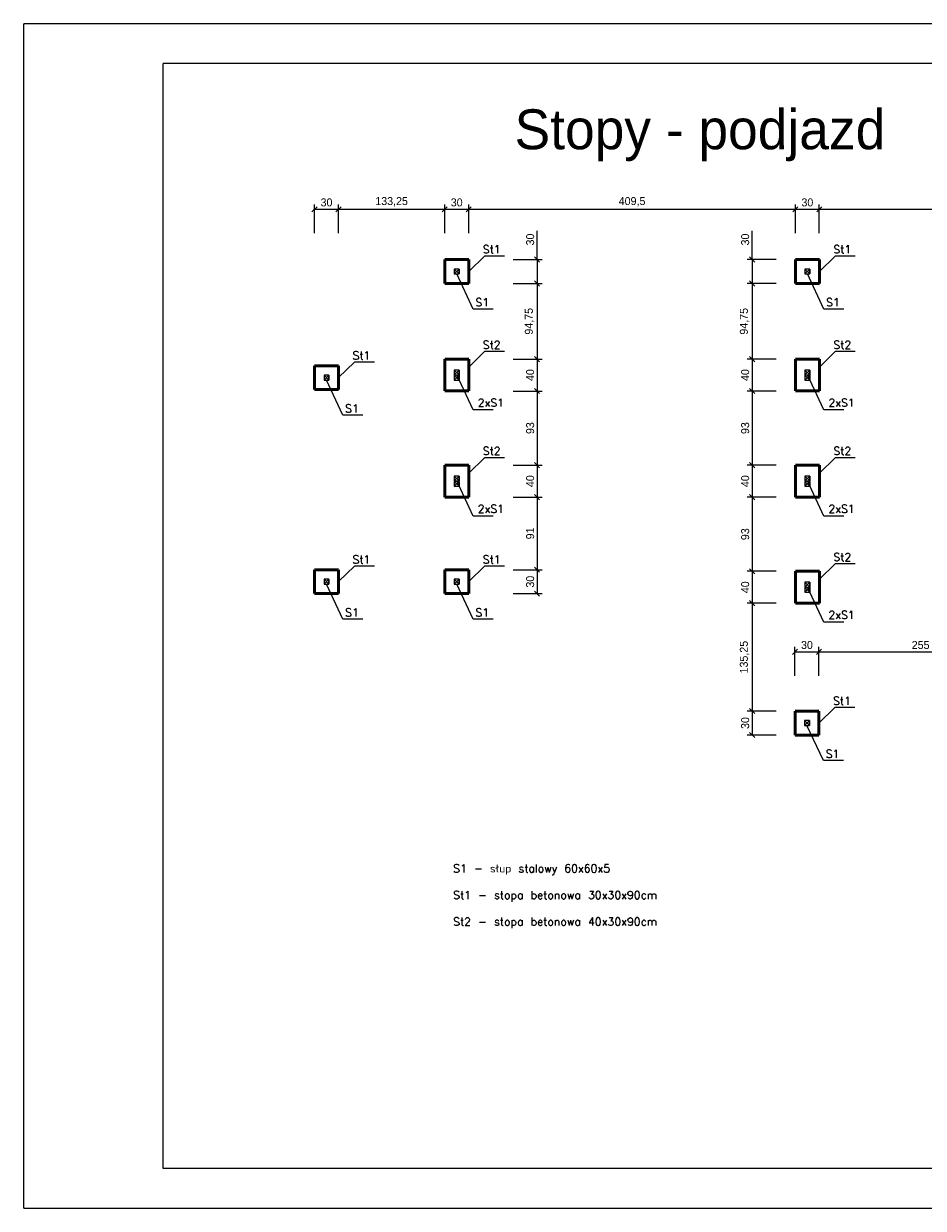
# Model space of a CAD drawing. Header units: centimetres. Extents: x 26734 to 37487, y -41160 to -26520.
# Tile 12 of 23: x 35332 to 36460, y -36226 to -34741. Entities that reach past the tile are written whole.
import ezdxf

# ---------------------------------------------------------------- set-up
doc = ezdxf.new("R2010")
doc.units = ezdxf.units.CM
doc.header["$PDMODE"] = 35
doc.header["$PDSIZE"] = 0.1
doc.layers.add('Przekrojowa', color=90, linetype='Continuous', lineweight=50)
doc.layers.add('Widokowa', color=94, linetype='Continuous')
doc.dimstyles.new('ISO-25', dxfattribs={"dimtxt": 12.5, "dimasz": 6.5, "dimexe": 6.25, "dimexo": 3.625, "dimgap": 3.625, "dimtad": 1, "dimtxsty": 'Standard', "dimblk": 'OBLIQUE', "dimcen": 2.5, "dimadec": 0, "dimazin": 0, "dimtfac": 1, "dimtmove": 0, "dimatfit": 3, "dimldrblk": 'OBLIQUE', "dimfxl": 30, "dimfxlon": 1, "dimarcsym": 0})

# ---------------------------------------------------------------- blocks, each defined once
blk = doc.blocks.new('_Oblique')
at = {"color": 0, "linetype": 'ByBlock', "lineweight": -2}
blk.add_line((-0.5, -0.5), (0.5, 0.5), dxfattribs=at)
blk = doc.blocks.new('*D2422')
at = {"color": 0, "lineweight": -2, "ltscale": 0.6}
for p, q in [((36298.8, -35558), (36298.8, -35521.7)), ((36298.8, -35528), (36328.8, -35528)), ((36328.8, -35558), (36328.8, -35521.7))]:
    blk.add_line(p, q, dxfattribs=at)
at = {"layer": 'DEFPOINTS', "color": 0}
for p in [(36328.8, -35528), (36328.8, -35602.2), (36298.8, -35632.2)]:
    blk.add_point(p, dxfattribs=at)
at = {"color": 0, "lineweight": -2, "xscale": 6.5, "yscale": 6.5, "zscale": 6.5, "rotation": 180}
blk.add_blockref('_Oblique', (36298.8, -35528), dxfattribs=at)
at = {"color": 0, "lineweight": -2, "xscale": 6.5, "yscale": 6.5, "zscale": 6.5}
blk.add_blockref('_Oblique', (36328.8, -35528), dxfattribs=at)
at = {"color": 0, "ltscale": 0.6, "insert": (36313.8, -35519.4), "char_height": 10, "attachment_point": 5}
blk.add_mtext('30', dxfattribs=at)
blk = doc.blocks.new('*D2423')
at = {"color": 0, "lineweight": -2, "ltscale": 0.6}
for p, q in [((36328.8, -35558), (36328.8, -35521.7)), ((36328.8, -35528), (36583.8, -35528)), ((36583.8, -35558), (36583.8, -35521.7))]:
    blk.add_line(p, q, dxfattribs=at)
at = {"layer": 'DEFPOINTS', "color": 0}
for p in [(36583.8, -35528), (36328.8, -35602.2), (36583.8, -35602.2)]:
    blk.add_point(p, dxfattribs=at)
at = {"color": 0, "lineweight": -2, "xscale": 6.5, "yscale": 6.5, "zscale": 6.5, "rotation": 180}
blk.add_blockref('_Oblique', (36328.8, -35528), dxfattribs=at)
at = {"color": 0, "lineweight": -2, "xscale": 6.5, "yscale": 6.5, "zscale": 6.5}
blk.add_blockref('_Oblique', (36583.8, -35528), dxfattribs=at)
at = {"color": 0, "ltscale": 0.6, "insert": (36456.3, -35519.4), "char_height": 10, "attachment_point": 5}
blk.add_mtext('255', dxfattribs=at)
blk = doc.blocks.new('*D2428')
at = {"color": 0, "lineweight": -2, "ltscale": 0.6}
for p, q in [((35975.5, -35036.2), (35975.5, -35000)), ((35945.5, -35036.2), (35981.8, -35036.2)), ((35975.5, -35036.2), (35975.5, -35066.2)), ((35945.5, -35066.2), (35981.8, -35066.2))]:
    blk.add_line(p, q, dxfattribs=at)
at = {"layer": 'DEFPOINTS', "color": 0}
for p in [(35889.8, -35036.2), (35889.8, -35066.2), (35975.5, -35066.2)]:
    blk.add_point(p, dxfattribs=at)
at = {"color": 0, "lineweight": -2, "xscale": 6.5, "yscale": 6.5, "zscale": 6.5}
for p, rotation in [((35975.5, -35036.2), 90), ((35975.5, -35066.2), 270)]:
    blk.add_blockref('_Oblique', p, dxfattribs=dict(at, rotation=rotation))
at = {"color": 0, "ltscale": 0.6, "insert": (35966.9, -35011.1), "char_height": 10, "attachment_point": 5, "rotation": 90}
blk.add_mtext('30', dxfattribs=at)
blk = doc.blocks.new('*D2429')
at = {"color": 0, "lineweight": -2, "ltscale": 0.6}
for p, q in [((35945.5, -35066.2), (35981.8, -35066.2)), ((35975.5, -35066.2), (35975.5, -35161)), ((35945.5, -35161), (35981.8, -35161))]:
    blk.add_line(p, q, dxfattribs=at)
at = {"layer": 'DEFPOINTS', "color": 0}
for p in [(35889.8, -35066.2), (35889.8, -35161), (35975.5, -35161)]:
    blk.add_point(p, dxfattribs=at)
at = {"color": 0, "lineweight": -2, "xscale": 6.5, "yscale": 6.5, "zscale": 6.5}
for p, rotation in [((35975.5, -35066.2), 90), ((35975.5, -35161), 270)]:
    blk.add_blockref('_Oblique', p, dxfattribs=dict(at, rotation=rotation))
at = {"color": 0, "ltscale": 0.6, "insert": (35966.1, -35113.6), "char_height": 10, "attachment_point": 5, "rotation": 90}
blk.add_mtext('94,75', dxfattribs=at)
blk = doc.blocks.new('*D2430')
at = {"color": 0, "lineweight": -2, "ltscale": 0.6}
for p, q in [((35945.5, -35161), (35981.8, -35161)), ((35975.5, -35161), (35975.5, -35201)), ((35945.5, -35201), (35981.8, -35201))]:
    blk.add_line(p, q, dxfattribs=at)
at = {"layer": 'DEFPOINTS', "color": 0}
for p in [(35889.8, -35161), (35889.8, -35201), (35975.5, -35201)]:
    blk.add_point(p, dxfattribs=at)
at = {"color": 0, "lineweight": -2, "xscale": 6.5, "yscale": 6.5, "zscale": 6.5}
for p, rotation in [((35975.5, -35161), 90), ((35975.5, -35201), 270)]:
    blk.add_blockref('_Oblique', p, dxfattribs=dict(at, rotation=rotation))
at = {"color": 0, "ltscale": 0.6, "insert": (35966.9, -35181), "char_height": 10, "attachment_point": 5, "rotation": 90}
blk.add_mtext('40', dxfattribs=at)
blk = doc.blocks.new('*D2431')
at = {"color": 0, "lineweight": -2, "ltscale": 0.6}
for p, q in [((35945.5, -35201), (35981.8, -35201)), ((35975.5, -35201), (35975.5, -35294)), ((35945.5, -35294), (35981.8, -35294))]:
    blk.add_line(p, q, dxfattribs=at)
at = {"layer": 'DEFPOINTS', "color": 0}
for p in [(35889.8, -35201), (35889.8, -35294), (35975.5, -35294)]:
    blk.add_point(p, dxfattribs=at)
at = {"color": 0, "lineweight": -2, "xscale": 6.5, "yscale": 6.5, "zscale": 6.5}
for p, rotation in [((35975.5, -35201), 90), ((35975.5, -35294), 270)]:
    blk.add_blockref('_Oblique', p, dxfattribs=dict(at, rotation=rotation))
at = {"color": 0, "ltscale": 0.6, "insert": (35966.9, -35247.5), "char_height": 10, "attachment_point": 5, "rotation": 90}
blk.add_mtext('93', dxfattribs=at)
blk = doc.blocks.new('*D2432')
at = {"color": 0, "lineweight": -2, "ltscale": 0.6}
for p, q in [((35945.5, -35294), (35981.8, -35294)), ((35975.5, -35294), (35975.5, -35334)), ((35945.5, -35334), (35981.8, -35334))]:
    blk.add_line(p, q, dxfattribs=at)
at = {"layer": 'DEFPOINTS', "color": 0}
for p in [(35889.8, -35294), (35889.8, -35334), (35975.5, -35334)]:
    blk.add_point(p, dxfattribs=at)
at = {"color": 0, "lineweight": -2, "xscale": 6.5, "yscale": 6.5, "zscale": 6.5}
for p, rotation in [((35975.5, -35294), 90), ((35975.5, -35334), 270)]:
    blk.add_blockref('_Oblique', p, dxfattribs=dict(at, rotation=rotation))
at = {"color": 0, "ltscale": 0.6, "insert": (35966.9, -35314), "char_height": 10, "attachment_point": 5, "rotation": 90}
blk.add_mtext('40', dxfattribs=at)
blk = doc.blocks.new('*D2433')
at = {"color": 0, "lineweight": -2, "ltscale": 0.6}
for p, q in [((35945.5, -35334), (35981.8, -35334)), ((35975.5, -35334), (35975.5, -35425)), ((35945.5, -35425), (35981.8, -35425))]:
    blk.add_line(p, q, dxfattribs=at)
at = {"layer": 'DEFPOINTS', "color": 0}
for p in [(35889.8, -35334), (35889.8, -35425), (35975.5, -35425)]:
    blk.add_point(p, dxfattribs=at)
at = {"color": 0, "lineweight": -2, "xscale": 6.5, "yscale": 6.5, "zscale": 6.5}
for p, rotation in [((35975.5, -35334), 90), ((35975.5, -35425), 270)]:
    blk.add_blockref('_Oblique', p, dxfattribs=dict(at, rotation=rotation))
at = {"color": 0, "ltscale": 0.6, "insert": (35966.9, -35379.5), "char_height": 10, "attachment_point": 5, "rotation": 90}
blk.add_mtext('91', dxfattribs=at)
blk = doc.blocks.new('*D2434')
at = {"color": 0, "lineweight": -2, "ltscale": 0.6}
for p, q in [((35945.5, -35425), (35981.8, -35425)), ((35975.5, -35425), (35975.5, -35455)), ((35945.5, -35455), (35981.8, -35455))]:
    blk.add_line(p, q, dxfattribs=at)
at = {"layer": 'DEFPOINTS', "color": 0}
for p in [(35889.8, -35425), (35889.8, -35455), (35975.5, -35455)]:
    blk.add_point(p, dxfattribs=at)
at = {"color": 0, "lineweight": -2, "xscale": 6.5, "yscale": 6.5, "zscale": 6.5}
for p, rotation in [((35975.5, -35425), 90), ((35975.5, -35455), 270)]:
    blk.add_blockref('_Oblique', p, dxfattribs=dict(at, rotation=rotation))
at = {"color": 0, "ltscale": 0.6, "insert": (35966.9, -35440), "char_height": 10, "attachment_point": 5, "rotation": 90}
blk.add_mtext('30', dxfattribs=at)
blk = doc.blocks.new('*D2435')
at = {"color": 0, "lineweight": -2, "ltscale": 0.6}
for p, q in [((36245.1, -35036.2), (36245.1, -35000)), ((36275.1, -35036.2), (36238.8, -35036.2)), ((36245.1, -35036.2), (36245.1, -35066.2)), ((36275.1, -35066.2), (36238.8, -35066.2))]:
    blk.add_line(p, q, dxfattribs=at)
at = {"layer": 'DEFPOINTS', "color": 0}
for p in [(36299.3, -35036.2), (36245.1, -35066.2), (36299.3, -35066.2)]:
    blk.add_point(p, dxfattribs=at)
at = {"color": 0, "lineweight": -2, "xscale": 6.5, "yscale": 6.5, "zscale": 6.5}
for p, rotation in [((36245.1, -35036.2), 90), ((36245.1, -35066.2), 270)]:
    blk.add_blockref('_Oblique', p, dxfattribs=dict(at, rotation=rotation))
at = {"color": 0, "ltscale": 0.6, "insert": (36236.4, -35011.1), "char_height": 10, "attachment_point": 5, "rotation": 90}
blk.add_mtext('30', dxfattribs=at)
blk = doc.blocks.new('*D2436')
at = {"color": 0, "lineweight": -2, "ltscale": 0.6}
for p, q in [((36275.1, -35066.2), (36238.8, -35066.2)), ((36245.1, -35066.2), (36245.1, -35161)), ((36275.1, -35161), (36238.8, -35161))]:
    blk.add_line(p, q, dxfattribs=at)
at = {"layer": 'DEFPOINTS', "color": 0}
for p in [(36299.3, -35066.2), (36245.1, -35161), (36299.3, -35161)]:
    blk.add_point(p, dxfattribs=at)
at = {"color": 0, "lineweight": -2, "xscale": 6.5, "yscale": 6.5, "zscale": 6.5}
for p, rotation in [((36245.1, -35066.2), 90), ((36245.1, -35161), 270)]:
    blk.add_blockref('_Oblique', p, dxfattribs=dict(at, rotation=rotation))
at = {"color": 0, "ltscale": 0.6, "insert": (36235.6, -35113.6), "char_height": 10, "attachment_point": 5, "rotation": 90}
blk.add_mtext('94,75', dxfattribs=at)
blk = doc.blocks.new('*D2437')
at = {"color": 0, "lineweight": -2, "ltscale": 0.6}
for p, q in [((36275.1, -35161), (36238.8, -35161)), ((36245.1, -35161), (36245.1, -35201)), ((36275.1, -35201), (36238.8, -35201))]:
    blk.add_line(p, q, dxfattribs=at)
at = {"layer": 'DEFPOINTS', "color": 0}
for p in [(36299.3, -35161), (36245.1, -35201), (36299.3, -35201)]:
    blk.add_point(p, dxfattribs=at)
at = {"color": 0, "lineweight": -2, "xscale": 6.5, "yscale": 6.5, "zscale": 6.5}
for p, rotation in [((36245.1, -35161), 90), ((36245.1, -35201), 270)]:
    blk.add_blockref('_Oblique', p, dxfattribs=dict(at, rotation=rotation))
at = {"color": 0, "ltscale": 0.6, "insert": (36236.4, -35181), "char_height": 10, "attachment_point": 5, "rotation": 90}
blk.add_mtext('40', dxfattribs=at)
blk = doc.blocks.new('*D2438')
at = {"color": 0, "lineweight": -2, "ltscale": 0.6}
for p, q in [((36275.1, -35201), (36238.8, -35201)), ((36245.1, -35201), (36245.1, -35294)), ((36275.1, -35294), (36238.8, -35294))]:
    blk.add_line(p, q, dxfattribs=at)
at = {"layer": 'DEFPOINTS', "color": 0}
for p in [(36299.3, -35201), (36245.1, -35294), (36299.3, -35294)]:
    blk.add_point(p, dxfattribs=at)
at = {"color": 0, "lineweight": -2, "xscale": 6.5, "yscale": 6.5, "zscale": 6.5}
for p, rotation in [((36245.1, -35201), 90), ((36245.1, -35294), 270)]:
    blk.add_blockref('_Oblique', p, dxfattribs=dict(at, rotation=rotation))
at = {"color": 0, "ltscale": 0.6, "insert": (36236.4, -35247.5), "char_height": 10, "attachment_point": 5, "rotation": 90}
blk.add_mtext('93', dxfattribs=at)
blk = doc.blocks.new('*D2439')
at = {"color": 0, "lineweight": -2, "ltscale": 0.6}
for p, q in [((36275.1, -35294), (36238.8, -35294)), ((36245.1, -35294), (36245.1, -35334)), ((36275.1, -35334), (36238.8, -35334))]:
    blk.add_line(p, q, dxfattribs=at)
at = {"layer": 'DEFPOINTS', "color": 0}
for p in [(36299.3, -35294), (36245.1, -35334), (36299.3, -35334)]:
    blk.add_point(p, dxfattribs=at)
at = {"color": 0, "lineweight": -2, "xscale": 6.5, "yscale": 6.5, "zscale": 6.5}
for p, rotation in [((36245.1, -35294), 90), ((36245.1, -35334), 270)]:
    blk.add_blockref('_Oblique', p, dxfattribs=dict(at, rotation=rotation))
at = {"color": 0, "ltscale": 0.6, "insert": (36236.4, -35314), "char_height": 10, "attachment_point": 5, "rotation": 90}
blk.add_mtext('40', dxfattribs=at)
blk = doc.blocks.new('*D2440')
at = {"color": 0, "lineweight": -2, "ltscale": 0.6}
for p, q in [((36275.1, -35334), (36238.8, -35334)), ((36245.1, -35334), (36245.1, -35427)), ((36275.1, -35427), (36238.8, -35427))]:
    blk.add_line(p, q, dxfattribs=at)
at = {"layer": 'DEFPOINTS', "color": 0}
for p in [(36299.3, -35334), (36245.1, -35427), (36299.3, -35427)]:
    blk.add_point(p, dxfattribs=at)
at = {"color": 0, "lineweight": -2, "xscale": 6.5, "yscale": 6.5, "zscale": 6.5}
for p, rotation in [((36245.1, -35334), 90), ((36245.1, -35427), 270)]:
    blk.add_blockref('_Oblique', p, dxfattribs=dict(at, rotation=rotation))
at = {"color": 0, "ltscale": 0.6, "insert": (36236.4, -35380.5), "char_height": 10, "attachment_point": 5, "rotation": 90}
blk.add_mtext('93', dxfattribs=at)
blk = doc.blocks.new('*D2441')
at = {"color": 0, "lineweight": -2, "ltscale": 0.6}
for p, q in [((36275.1, -35427), (36238.8, -35427)), ((36245.1, -35427), (36245.1, -35467)), ((36275.1, -35467), (36238.8, -35467))]:
    blk.add_line(p, q, dxfattribs=at)
at = {"layer": 'DEFPOINTS', "color": 0}
for p in [(36299.3, -35427), (36245.1, -35467), (36299.3, -35467)]:
    blk.add_point(p, dxfattribs=at)
at = {"color": 0, "lineweight": -2, "xscale": 6.5, "yscale": 6.5, "zscale": 6.5}
for p, rotation in [((36245.1, -35427), 90), ((36245.1, -35467), 270)]:
    blk.add_blockref('_Oblique', p, dxfattribs=dict(at, rotation=rotation))
at = {"color": 0, "ltscale": 0.6, "insert": (36236.4, -35447), "char_height": 10, "attachment_point": 5, "rotation": 90}
blk.add_mtext('40', dxfattribs=at)
blk = doc.blocks.new('*D2442')
at = {"color": 0, "lineweight": -2, "ltscale": 0.6}
for p, q in [((36275.1, -35467), (36238.8, -35467)), ((36245.1, -35467), (36245.1, -35602.2)), ((36275.1, -35602.2), (36238.8, -35602.2))]:
    blk.add_line(p, q, dxfattribs=at)
at = {"layer": 'DEFPOINTS', "color": 0}
for p in [(36299.3, -35467), (36245.1, -35602.2), (36298.8, -35602.2)]:
    blk.add_point(p, dxfattribs=at)
at = {"color": 0, "lineweight": -2, "xscale": 6.5, "yscale": 6.5, "zscale": 6.5}
for p, rotation in [((36245.1, -35467), 90), ((36245.1, -35602.2), 270)]:
    blk.add_blockref('_Oblique', p, dxfattribs=dict(at, rotation=rotation))
at = {"color": 0, "ltscale": 0.6, "insert": (36235.6, -35534.6), "char_height": 10, "attachment_point": 5, "rotation": 90}
blk.add_mtext('135,25', dxfattribs=at)
blk = doc.blocks.new('*D2443')
at = {"color": 0, "lineweight": -2, "ltscale": 0.6}
for p, q in [((36275.1, -35602.2), (36238.8, -35602.2)), ((36245.1, -35602.2), (36245.1, -35632.2)), ((36275.1, -35632.2), (36238.8, -35632.2))]:
    blk.add_line(p, q, dxfattribs=at)
at = {"layer": 'DEFPOINTS', "color": 0}
for p in [(36298.8, -35602.2), (36245.1, -35632.2), (36298.8, -35632.2)]:
    blk.add_point(p, dxfattribs=at)
at = {"color": 0, "lineweight": -2, "xscale": 6.5, "yscale": 6.5, "zscale": 6.5}
for p, rotation in [((36245.1, -35602.2), 90), ((36245.1, -35632.2), 270)]:
    blk.add_blockref('_Oblique', p, dxfattribs=dict(at, rotation=rotation))
at = {"color": 0, "ltscale": 0.6, "insert": (36236.4, -35617.2), "char_height": 10, "attachment_point": 5, "rotation": 90}
blk.add_mtext('30', dxfattribs=at)
blk = doc.blocks.new('*D2460')
at = {"color": 0, "lineweight": -2, "ltscale": 0.6}
for p, q in [((35696.6, -35003.2), (35696.6, -34967)), ((35726.6, -35003.2), (35726.6, -34967)), ((35696.6, -34973.2), (35726.6, -34973.2))]:
    blk.add_line(p, q, dxfattribs=at)
at = {"layer": 'DEFPOINTS', "color": 0}
for p in [(35726.6, -34973.2), (35696.6, -35169.2), (35726.6, -35169.2)]:
    blk.add_point(p, dxfattribs=at)
at = {"color": 0, "lineweight": -2, "xscale": 6.5, "yscale": 6.5, "zscale": 6.5, "rotation": 180}
blk.add_blockref('_Oblique', (35696.6, -34973.2), dxfattribs=at)
at = {"color": 0, "lineweight": -2, "xscale": 6.5, "yscale": 6.5, "zscale": 6.5}
blk.add_blockref('_Oblique', (35726.6, -34973.2), dxfattribs=at)
at = {"color": 0, "ltscale": 0.6, "insert": (35711.6, -34964.6), "char_height": 10, "attachment_point": 5}
blk.add_mtext('30', dxfattribs=at)
blk = doc.blocks.new('*D2461')
at = {"color": 0, "lineweight": -2, "ltscale": 0.6}
for p, q in [((35726.6, -35003.2), (35726.6, -34967)), ((35859.8, -35003.2), (35859.8, -34967)), ((35726.6, -34973.2), (35859.8, -34973.2))]:
    blk.add_line(p, q, dxfattribs=at)
at = {"layer": 'DEFPOINTS', "color": 0}
for p in [(35859.8, -34973.2), (35859.8, -35036.2), (35726.6, -35169.2)]:
    blk.add_point(p, dxfattribs=at)
at = {"color": 0, "lineweight": -2, "xscale": 6.5, "yscale": 6.5, "zscale": 6.5, "rotation": 180}
blk.add_blockref('_Oblique', (35726.6, -34973.2), dxfattribs=at)
at = {"color": 0, "lineweight": -2, "xscale": 6.5, "yscale": 6.5, "zscale": 6.5}
blk.add_blockref('_Oblique', (35859.8, -34973.2), dxfattribs=at)
at = {"color": 0, "ltscale": 0.6, "insert": (35793.2, -34963.8), "char_height": 10, "attachment_point": 5}
blk.add_mtext('133,25', dxfattribs=at)
blk = doc.blocks.new('*D2462')
at = {"color": 0, "lineweight": -2, "ltscale": 0.6}
for p, q in [((35859.8, -35003.2), (35859.8, -34967)), ((35889.8, -35003.2), (35889.8, -34967)), ((35859.8, -34973.2), (35889.8, -34973.2))]:
    blk.add_line(p, q, dxfattribs=at)
at = {"layer": 'DEFPOINTS', "color": 0}
for p in [(35889.8, -34973.2), (35859.8, -35036.2), (35889.8, -35036.2)]:
    blk.add_point(p, dxfattribs=at)
at = {"color": 0, "lineweight": -2, "xscale": 6.5, "yscale": 6.5, "zscale": 6.5, "rotation": 180}
blk.add_blockref('_Oblique', (35859.8, -34973.2), dxfattribs=at)
at = {"color": 0, "lineweight": -2, "xscale": 6.5, "yscale": 6.5, "zscale": 6.5}
blk.add_blockref('_Oblique', (35889.8, -34973.2), dxfattribs=at)
at = {"color": 0, "ltscale": 0.6, "insert": (35874.8, -34964.6), "char_height": 10, "attachment_point": 5}
blk.add_mtext('30', dxfattribs=at)
blk = doc.blocks.new('*D2463')
at = {"color": 0, "lineweight": -2, "ltscale": 0.6}
for p, q in [((35889.8, -35003.2), (35889.8, -34967)), ((36299.3, -35003.2), (36299.3, -34967)), ((35889.8, -34973.2), (36299.3, -34973.2))]:
    blk.add_line(p, q, dxfattribs=at)
at = {"layer": 'DEFPOINTS', "color": 0}
for p in [(36299.3, -34973.2), (35889.8, -35036.2), (36299.3, -35036.2)]:
    blk.add_point(p, dxfattribs=at)
at = {"color": 0, "lineweight": -2, "xscale": 6.5, "yscale": 6.5, "zscale": 6.5, "rotation": 180}
blk.add_blockref('_Oblique', (35889.8, -34973.2), dxfattribs=at)
at = {"color": 0, "lineweight": -2, "xscale": 6.5, "yscale": 6.5, "zscale": 6.5}
blk.add_blockref('_Oblique', (36299.3, -34973.2), dxfattribs=at)
at = {"color": 0, "ltscale": 0.6, "insert": (36094.6, -34963.8), "char_height": 10, "attachment_point": 5}
blk.add_mtext('409,5', dxfattribs=at)
blk = doc.blocks.new('*D2464')
at = {"color": 0, "lineweight": -2, "ltscale": 0.6}
for p, q in [((36299.3, -35003.2), (36299.3, -34967)), ((36329.3, -35003.2), (36329.3, -34967)), ((36299.3, -34973.2), (36329.3, -34973.2))]:
    blk.add_line(p, q, dxfattribs=at)
at = {"layer": 'DEFPOINTS', "color": 0}
for p in [(36329.3, -34973.2), (36299.3, -35036.2), (36329.3, -35036.2)]:
    blk.add_point(p, dxfattribs=at)
at = {"color": 0, "lineweight": -2, "xscale": 6.5, "yscale": 6.5, "zscale": 6.5, "rotation": 180}
blk.add_blockref('_Oblique', (36299.3, -34973.2), dxfattribs=at)
at = {"color": 0, "lineweight": -2, "xscale": 6.5, "yscale": 6.5, "zscale": 6.5}
blk.add_blockref('_Oblique', (36329.3, -34973.2), dxfattribs=at)
at = {"color": 0, "ltscale": 0.6, "insert": (36314.3, -34964.6), "char_height": 10, "attachment_point": 5}
blk.add_mtext('30', dxfattribs=at)
blk = doc.blocks.new('*D2465')
at = {"color": 0, "lineweight": -2, "ltscale": 0.6}
for p, q in [((36329.3, -35003.2), (36329.3, -34967)), ((36738.8, -35003.2), (36738.8, -34967)), ((36329.3, -34973.2), (36738.8, -34973.2))]:
    blk.add_line(p, q, dxfattribs=at)
at = {"layer": 'DEFPOINTS', "color": 0}
for p in [(36738.8, -34973.2), (36329.3, -35036.2), (36738.8, -35036.2)]:
    blk.add_point(p, dxfattribs=at)
at = {"color": 0, "lineweight": -2, "xscale": 6.5, "yscale": 6.5, "zscale": 6.5, "rotation": 180}
blk.add_blockref('_Oblique', (36329.3, -34973.2), dxfattribs=at)
at = {"color": 0, "lineweight": -2, "xscale": 6.5, "yscale": 6.5, "zscale": 6.5}
blk.add_blockref('_Oblique', (36738.8, -34973.2), dxfattribs=at)
at = {"color": 0, "ltscale": 0.6, "insert": (36534.1, -34963.8), "char_height": 10, "attachment_point": 5}
blk.add_mtext('409,5', dxfattribs=at)

msp = doc.modelspace()

# ---------------------------------------------------------------- linework, layer by layer
at = {"ltscale": 0.6}
msp.add_line((35708.312, -35169.211), (35714.812, -35169.211), dxfattribs=at)
for points in [[(35871.812, -35054.211), (35877.812, -35054.211), (35877.812, -35048.211), (35871.812, -35048.211), (35871.812, -35054.211), (35877.812, -35048.211), (35877.812, -35054.211), (35871.812, -35048.211)], [(36311.312, -35054.211), (36317.312, -35054.211), (36317.312, -35048.211), (36311.312, -35048.211), (36311.312, -35054.211), (36317.312, -35048.211), (36317.312, -35054.211), (36311.312, -35048.211)], [(35871.812, -35180.711), (35877.812, -35180.711), (35877.812, -35174.711), (35871.812, -35174.711), (35871.812, -35180.711), (35877.812, -35174.711), (35877.812, -35180.711), (35871.812, -35174.711)], [(36311.312, -35180.711), (36317.312, -35180.711), (36317.312, -35174.711), (36311.312, -35174.711), (36311.312, -35180.711), (36317.312, -35174.711), (36317.312, -35180.711), (36311.312, -35174.711)], [(35708.562, -35187.211), (35714.562, -35187.211), (35714.562, -35181.211), (35708.562, -35181.211), (35708.562, -35187.211), (35714.562, -35181.211), (35714.562, -35187.211), (35708.562, -35181.211)], [(35871.812, -35187.211), (35877.812, -35187.211), (35877.812, -35181.211), (35871.812, -35181.211), (35871.812, -35187.211), (35877.812, -35181.211), (35877.812, -35187.211), (35871.812, -35181.211)], [(36311.312, -35187.211), (36317.312, -35187.211), (36317.312, -35181.211), (36311.312, -35181.211), (36311.312, -35187.211), (36317.312, -35181.211), (36317.312, -35187.211), (36311.312, -35181.211)], [(35871.812, -35313.711), (35877.812, -35313.711), (35877.812, -35307.711), (35871.812, -35307.711), (35871.812, -35313.711), (35877.812, -35307.711), (35877.812, -35313.711), (35871.812, -35307.711)], [(36311.312, -35313.711), (36317.312, -35313.711), (36317.312, -35307.711), (36311.312, -35307.711), (36311.312, -35313.711), (36317.312, -35307.711), (36317.312, -35313.711), (36311.312, -35307.711)], [(35871.812, -35320.211), (35877.812, -35320.211), (35877.812, -35314.211), (35871.812, -35314.211), (35871.812, -35320.211), (35877.812, -35314.211), (35877.812, -35320.211), (35871.812, -35314.211)], [(36311.312, -35320.211), (36317.312, -35320.211), (36317.312, -35314.211), (36311.312, -35314.211), (36311.312, -35320.211), (36317.312, -35314.211), (36317.312, -35320.211), (36311.312, -35314.211)], [(35708.562, -35442.961), (35714.562, -35442.961), (35714.562, -35436.961), (35708.562, -35436.961), (35708.562, -35442.961), (35714.562, -35436.961), (35714.562, -35442.961), (35708.562, -35436.961)], [(35871.812, -35442.961), (35877.812, -35442.961), (35877.812, -35436.961), (35871.812, -35436.961), (35871.812, -35442.961), (35877.812, -35436.961), (35877.812, -35442.961), (35871.812, -35436.961)], [(36311.312, -35446.711), (36317.312, -35446.711), (36317.312, -35440.711), (36311.312, -35440.711), (36311.312, -35446.711), (36317.312, -35440.711), (36317.312, -35446.711), (36311.312, -35440.711)], [(36311.312, -35453.211), (36317.312, -35453.211), (36317.312, -35447.211), (36311.312, -35447.211), (36311.312, -35453.211), (36317.312, -35447.211), (36317.312, -35453.211), (36311.312, -35447.211)], [(36310.812, -35620.211), (36316.812, -35620.211), (36316.812, -35614.211), (36310.812, -35614.211), (36310.812, -35620.211), (36316.812, -35614.211), (36316.812, -35620.211), (36310.812, -35614.211)]]:
    msp.add_lwpolyline(points, dxfattribs=at)
at = {"layer": 'Przekrojowa'}
for p, q in [((35859.812, -35066.211), (35859.812, -35036.211)), ((35889.812, -35036.211), (35859.812, -35036.211)), ((35889.812, -35036.211), (35889.812, -35066.211)), ((36299.312, -35036.211), (36329.312, -35036.211)), ((36299.312, -35066.211), (36299.312, -35036.211)), ((36299.312, -35036.211), (36329.312, -35036.211)), ((36299.312, -35066.211), (36299.312, -35036.211)), ((36329.312, -35036.211), (36299.312, -35036.211)), ((36329.312, -35036.211), (36329.312, -35066.211)), ((36329.312, -35036.211), (36329.312, -35066.211)), ((35889.812, -35066.211), (35859.812, -35066.211)), ((36329.312, -35066.211), (36299.312, -35066.211)), ((36329.312, -35066.211), (36299.312, -35066.211)), ((35859.812, -35160.961), (35889.812, -35160.961)), ((35859.812, -35180.961), (35859.812, -35160.961)), ((35889.812, -35160.961), (35889.812, -35180.961)), ((36299.312, -35160.961), (36329.312, -35160.961)), ((36299.312, -35180.961), (36299.312, -35160.961)), ((36329.312, -35160.961), (36329.312, -35180.961)), ((35696.562, -35169.211), (35726.562, -35169.211)), ((35696.562, -35199.211), (35696.562, -35169.211)), ((35726.562, -35169.211), (35726.562, -35199.211)), ((35859.812, -35200.961), (35859.812, -35180.961)), ((35889.812, -35180.961), (35889.812, -35200.961)), ((36299.312, -35200.961), (36299.312, -35180.961)), ((36329.312, -35180.961), (36329.312, -35200.961)), ((35726.562, -35199.211), (35696.562, -35199.211)), ((35889.812, -35200.961), (35859.812, -35200.961)), ((36329.312, -35200.961), (36299.312, -35200.961)), ((35859.812, -35293.961), (35889.812, -35293.961)), ((35859.812, -35313.961), (35859.812, -35293.961)), ((35889.812, -35293.961), (35889.812, -35313.961)), ((36299.312, -35293.961), (36329.312, -35293.961)), ((36299.312, -35313.961), (36299.312, -35293.961)), ((36329.312, -35293.961), (36329.312, -35313.961)), ((35859.812, -35333.961), (35859.812, -35313.961)), ((35889.812, -35313.961), (35889.812, -35333.961)), ((36299.312, -35333.961), (36299.312, -35313.961)), ((36329.312, -35313.961), (36329.312, -35333.961)), ((35889.812, -35333.961), (35859.812, -35333.961)), ((36329.312, -35333.961), (36299.312, -35333.961)), ((35696.562, -35424.961), (35726.562, -35424.961)), ((35696.562, -35454.961), (35696.562, -35424.961)), ((35726.562, -35424.961), (35726.562, -35454.961)), ((35859.812, -35424.961), (35889.812, -35424.961)), ((35859.812, -35454.961), (35859.812, -35424.961)), ((35889.812, -35424.961), (35889.812, -35454.961)), ((36299.312, -35426.961), (36329.312, -35426.961)), ((36299.312, -35446.961), (36299.312, -35426.961)), ((36329.312, -35426.961), (36329.312, -35446.961)), ((35726.562, -35454.961), (35696.562, -35454.961)), ((35889.812, -35454.961), (35859.812, -35454.961)), ((36299.312, -35466.961), (36299.312, -35446.961)), ((36329.312, -35446.961), (36329.312, -35466.961)), ((36329.312, -35466.961), (36299.312, -35466.961)), ((36328.812, -35602.211), (36298.812, -35602.211)), ((36298.812, -35602.211), (36328.812, -35602.211)), ((36298.812, -35632.211), (36298.812, -35602.211)), ((36298.812, -35602.211), (36328.812, -35602.211)), ((36298.812, -35632.211), (36298.812, -35602.211)), ((36328.812, -35602.211), (36298.812, -35602.211)), ((36328.812, -35602.211), (36328.812, -35632.211)), ((36328.812, -35602.211), (36328.812, -35632.211)), ((36328.812, -35632.211), (36298.812, -35632.211)), ((36328.812, -35632.211), (36298.812, -35632.211))]:
    msp.add_line(p, q, dxfattribs=at)
at = {"layer": 'Widokowa'}
for p, q in [((37432.084, -34740.519), (35332.084, -34740.519)), ((35332.084, -36225.519), (35332.084, -34740.519)), ((35332.084, -36225.519), (37432.084, -36225.519))]:
    msp.add_line(p, q, dxfattribs=at)
at = {"layer": 'Widokowa', "color": 7}
for p, q in [((37382.084, -34790.519), (35507.084, -34790.519)), ((35507.084, -36175.519), (35507.084, -34790.519)), ((37382.084, -36175.519), (35507.084, -36175.519))]:
    msp.add_line(p, q, dxfattribs=at)
at = {"layer": 'Widokowa', "ltscale": 0.6}
for p, q in [((35909.834, -35031.853), (35889.812, -35051.211)), ((35934.856, -35031.853), (35909.834, -35031.853)), ((36349.334, -35031.853), (36329.312, -35051.211)), ((36374.356, -35031.853), (36349.334, -35031.853)), ((35895.454, -35098.274), (35874.812, -35054.211)), ((36334.954, -35098.274), (36314.312, -35054.211)), ((35920.476, -35098.274), (35895.454, -35098.274)), ((36359.976, -35098.274), (36334.954, -35098.274)), ((35909.834, -35151.603), (35889.812, -35170.961)), ((35934.856, -35151.603), (35909.834, -35151.603)), ((36349.334, -35151.603), (36329.312, -35170.961)), ((36374.356, -35151.603), (36349.334, -35151.603)), ((35746.584, -35164.853), (35726.562, -35184.211)), ((35771.606, -35164.853), (35746.584, -35164.853)), ((35732.204, -35231.274), (35711.562, -35187.211)), ((35895.454, -35224.774), (35874.812, -35180.711)), ((36334.954, -35224.774), (36314.312, -35180.711)), ((35757.226, -35231.274), (35732.204, -35231.274)), ((35920.476, -35224.774), (35895.454, -35224.774)), ((36359.976, -35224.774), (36334.954, -35224.774)), ((35909.834, -35284.603), (35889.812, -35303.961)), ((35934.856, -35284.603), (35909.834, -35284.603)), ((36349.334, -35284.603), (36329.312, -35303.961)), ((36374.356, -35284.603), (36349.334, -35284.603)), ((35895.454, -35357.774), (35874.812, -35313.711)), ((36334.954, -35357.774), (36314.312, -35313.711)), ((35920.476, -35357.774), (35895.454, -35357.774)), ((36359.976, -35357.774), (36334.954, -35357.774)), ((35746.584, -35420.603), (35726.562, -35439.961)), ((35771.606, -35420.603), (35746.584, -35420.603)), ((35909.834, -35420.603), (35889.812, -35439.961)), ((35934.856, -35420.603), (35909.834, -35420.603)), ((36349.334, -35417.603), (36329.312, -35436.961)), ((36374.356, -35417.603), (36349.334, -35417.603)), ((35732.204, -35487.024), (35711.562, -35442.961)), ((35895.454, -35487.024), (35874.812, -35442.961)), ((36334.954, -35490.774), (36314.312, -35446.711)), ((35757.226, -35487.024), (35732.204, -35487.024)), ((35920.476, -35487.024), (35895.454, -35487.024)), ((36359.976, -35490.774), (36334.954, -35490.774)), ((36348.834, -35597.853), (36328.812, -35617.211)), ((36373.856, -35597.853), (36348.834, -35597.853)), ((36334.454, -35664.274), (36313.812, -35620.211)), ((36359.476, -35664.274), (36334.454, -35664.274))]:
    msp.add_line(p, q, dxfattribs=at)

# ---------------------------------------------------------------- texts
at = {"layer": 'Widokowa', "color": 7, "insert": (35947.351, -34847.911), "char_height": 50, "width": 1503.82125, "attachment_point": 1}
msp.add_mtext('{\\F.shx;Stopy - podjazd}', dxfattribs=at)
at = {"layer": 'Widokowa', "ltscale": 0.6, "char_height": 10, "attachment_point": 3}
for s, insert in [('{\\Ftxt.shx;St1}', (35929.78, -35018.359)), ('{\\Ftxt.shx;St1}', (36369.28, -35018.359)), ('{\\Ftxt.shx;S1}', (35915.4, -35084.781)), ('{\\Ftxt.shx;S1}', (36354.9, -35084.781)), ('{\\Ftxt.shx;St2}', (35929.78, -35138.109)), ('{\\Ftxt.shx;St2}', (36369.28, -35138.109)), ('{\\Ftxt.shx;St1}', (35766.53, -35151.359)), ('{\\Ftxt.shx;S1}', (35752.15, -35217.781)), ('{\\Ftxt.shx;2xS1}', (35934.139, -35210.599)), ('{\\Ftxt.shx;2xS1}', (36373.639, -35210.599)), ('{\\Ftxt.shx;St2}', (35929.78, -35271.109)), ('{\\Ftxt.shx;St2}', (36369.28, -35271.109)), ('{\\Ftxt.shx;2xS1}', (35934.139, -35343.599)), ('{\\Ftxt.shx;2xS1}', (36373.639, -35343.599)), ('{\\Ftxt.shx;St1}', (35766.53, -35407.109)), ('{\\Ftxt.shx;St1}', (35929.78, -35407.109)), ('{\\Ftxt.shx;St2}', (36369.28, -35404.109)), ('{\\Ftxt.shx;S1}', (35752.15, -35473.531)), ('{\\Ftxt.shx;S1}', (35915.4, -35473.531)), ('{\\Ftxt.shx;2xS1}', (36373.639, -35476.599)), ('{\\Ftxt.shx;St1}', (36368.78, -35584.359)), ('{\\Ftxt.shx;S1}', (36354.4, -35650.781))]:
    msp.add_mtext_dynamic_manual_height_columns(s, width=283.11934, gutter_width=50, heights=[10], dxfattribs=dict(at, insert=insert))
at = {"layer": 'Widokowa', "ltscale": 0.6, "insert": (35870.403, -35794.458), "char_height": 10, "attachment_point": 1}
msp.add_mtext_dynamic_manual_height_columns('{\\Ftxt.shx;S1 - słup stalowy 60x60x5\\P\\PSt1 - stopa betonowa 30x30x90cm\\P\\PSt2 - stopa betonowa 40x30x90cm}', width=406.70865, gutter_width=50, heights=[110], dxfattribs=at).dxf.set("width", 283.11934)

# ---------------------------------------------------------------- dimensions: what is measured, and where the dimension line sits
at = {"ltscale": 0.6}
dim = msp.add_linear_dim(base=(35726.562, -34973.245), p1=(35696.562, -35169.211), p2=(35726.562, -35169.211), dimstyle='ISO-25', override={"dimtxt": 10}, dxfattribs=at)
dim.commit()
dim.dimension.update_dxf_attribs({"geometry": '*D2460', "text_midpoint": (35711.562, -34973.245), "dimtype": 160})
for base, p1, p2, picture, middle in [((35859.812, -34973.245), (35726.562, -35169.211), (35859.812, -35036.211), '*D2461', (35793.187, -34963.77)), ((35889.812, -34973.245), (35859.812, -35036.211), (35889.812, -35036.211), '*D2462', (35874.812, -34964.62)), ((36299.312, -34973.245), (35889.812, -35036.211), (36299.312, -35036.211), '*D2463', (36094.562, -34963.77)), ((36329.312, -34973.245), (36299.312, -35036.211), (36329.312, -35036.211), '*D2464', (36314.312, -34964.62)), ((36738.812, -34973.245), (36329.312, -35036.211), (36738.812, -35036.211), '*D2465', (36534.062, -34963.77)), ((36328.812, -35527.984), (36298.812, -35632.211), (36328.812, -35602.211), '*D2422', (36313.812, -35519.359)), ((36583.812, -35527.984), (36328.812, -35602.211), (36583.812, -35602.211), '*D2423', (36456.312, -35519.359))]:
    dim = msp.add_linear_dim(base=base, p1=p1, p2=p2, dimstyle='ISO-25', override={"dimtxt": 10}, dxfattribs=at)
    dim.commit()
    dim.dimension.update_dxf_attribs({"geometry": picture, "text_midpoint": middle})
for base, p1, p2, picture, middle in [((35975.542, -35066.211), (35889.812, -35036.211), (35889.812, -35066.211), '*D2428', (35975.542, -35011.086)), ((36245.055, -35066.211), (36299.312, -35036.211), (36299.312, -35066.211), '*D2435', (36245.055, -35011.086)), ((36245.055, -35632.211), (36298.812, -35602.211), (36298.812, -35632.211), '*D2443', (36245.055, -35617.211))]:
    dim = msp.add_linear_dim(base=base, p1=p1, p2=p2, angle=90, dimstyle='ISO-25', override={"dimtxt": 10}, dxfattribs=at)
    dim.commit()
    dim.dimension.update_dxf_attribs({"geometry": picture, "text_midpoint": middle, "dimtype": 160})
for base, p1, p2, picture, middle in [((35975.542, -35160.961), (35889.812, -35066.211), (35889.812, -35160.961), '*D2429', (35966.067, -35113.586)), ((36245.055, -35160.961), (36299.312, -35066.211), (36299.312, -35160.961), '*D2436', (36235.58, -35113.586)), ((35975.542, -35200.961), (35889.812, -35160.961), (35889.812, -35200.961), '*D2430', (35966.917, -35180.961)), ((36245.055, -35200.961), (36299.312, -35160.961), (36299.312, -35200.961), '*D2437', (36236.43, -35180.961)), ((35975.542, -35293.961), (35889.812, -35200.961), (35889.812, -35293.961), '*D2431', (35966.917, -35247.461)), ((36245.055, -35293.961), (36299.312, -35200.961), (36299.312, -35293.961), '*D2438', (36236.43, -35247.461)), ((35975.542, -35333.961), (35889.812, -35293.961), (35889.812, -35333.961), '*D2432', (35966.917, -35313.961)), ((36245.055, -35333.961), (36299.312, -35293.961), (36299.312, -35333.961), '*D2439', (36236.43, -35313.961)), ((35975.542, -35424.961), (35889.812, -35333.961), (35889.812, -35424.961), '*D2433', (35966.917, -35379.461)), ((36245.055, -35426.961), (36299.312, -35333.961), (36299.312, -35426.961), '*D2440', (36236.43, -35380.461)), ((35975.542, -35454.961), (35889.812, -35424.961), (35889.812, -35454.961), '*D2434', (35966.917, -35439.961)), ((36245.055, -35466.961), (36299.312, -35426.961), (36299.312, -35466.961), '*D2441', (36236.43, -35446.961)), ((36245.055, -35602.211), (36299.312, -35466.961), (36298.812, -35602.211), '*D2442', (36235.58, -35534.586))]:
    dim = msp.add_linear_dim(base=base, p1=p1, p2=p2, angle=90, dimstyle='ISO-25', override={"dimtxt": 10}, dxfattribs=at)
    dim.commit()
    dim.dimension.update_dxf_attribs({"geometry": picture, "text_midpoint": middle})

doc.saveas('drawing.dxf')
